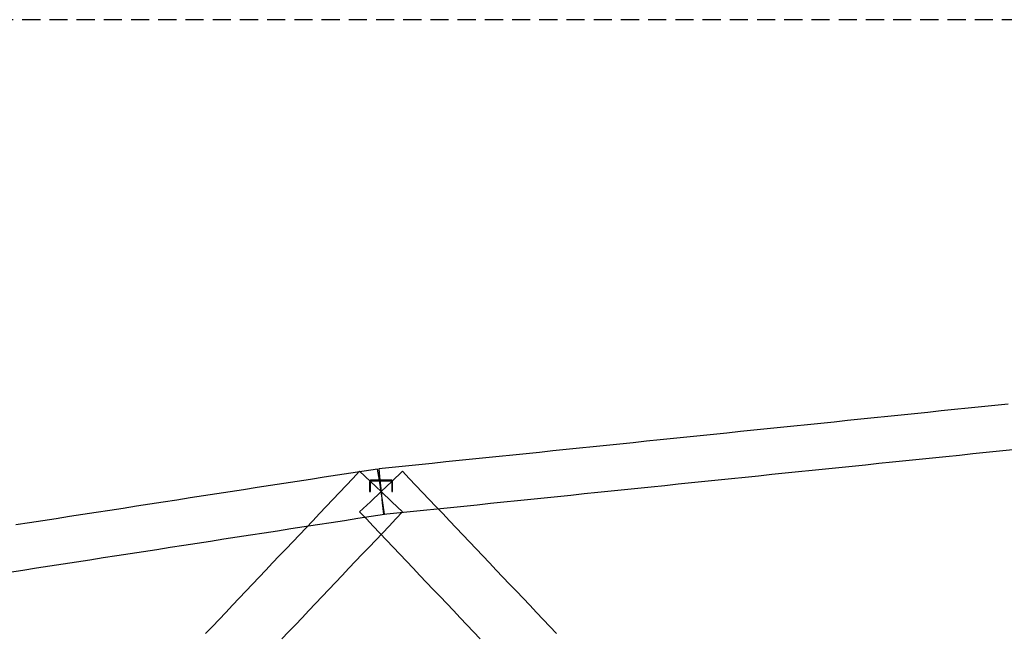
# Model space of a CAD drawing. Header units: millimetres. Extents: x -34919 to 306996, y -293018 to -145733.
# Tile 47 of 256: x -4241 to 928, y -186867 to -183648. Entities that reach past the tile are written whole.
import ezdxf

# ---------------------------------------------------------------- set-up
doc = ezdxf.new("R2010")
doc.units = ezdxf.units.MM
doc.header["$LTSCALE"] = 3
doc.linetypes.add('HIDDEN', pattern=[9.525, 6.35, -3.175])
doc.layers.add('ARF2000E0_BEARING_ROOF_KANTAVAT_KATTO', color=7, linetype='Continuous')
doc.layers.add('poziome 1', color=7, linetype='Continuous')

msp = doc.modelspace()

# ---------------------------------------------------------------- linework, layer by layer
at = {"layer": 'ARF2000E0_BEARING_ROOF_KANTAVAT_KATTO'}
for points in [[(949.01, -185667.978), (878.697, -185675.225), (808.385, -185682.472), (738.072, -185689.719), (667.76, -185696.966), (597.447, -185704.213), (527.135, -185711.459), (456.822, -185718.706), (386.51, -185725.953), (316.197, -185733.2), (245.885, -185740.447), (175.572, -185747.694), (105.26, -185754.941), (34.947, -185762.188), (-35.365, -185769.434), (-105.678, -185776.681), (-175.99, -185783.928), (-246.303, -185791.175), (-316.615, -185798.422), (-386.928, -185805.669), (-457.24, -185812.916), (-527.553, -185820.163), (-597.865, -185827.409), (-668.178, -185834.656), (-738.49, -185841.903), (-808.803, -185849.15), (-879.115, -185856.397), (-949.428, -185863.644), (-1019.74, -185870.891), (-1090.053, -185878.138), (-1160.365, -185885.384), (-1230.678, -185892.631), (-1300.99, -185899.878), (-1371.303, -185907.125), (-1441.615, -185914.372), (-1511.928, -185921.619), (-1582.24, -185928.866), (-1652.553, -185936.113), (-1722.865, -185943.359), (-1793.178, -185950.606), (-1863.49, -185957.853), (-1933.803, -185965.1), (-2004.115, -185972.347), (-2074.428, -185979.594), (-2144.74, -185986.841), (-2215.053, -185994.088), (-2285.365, -186001.334), (-2355.678, -186008.581), (-2349.526, -186068.265), (-2343.375, -186127.949), (-2337.224, -186187.633), (-2331.072, -186247.317), (-2260.76, -186240.07), (-2190.447, -186232.823), (-2120.135, -186225.576), (-2049.822, -186218.329), (-1979.51, -186211.082), (-1909.197, -186203.835), (-1838.885, -186196.589), (-1768.572, -186189.342), (-1698.26, -186182.095), (-1627.947, -186174.848), (-1557.635, -186167.601), (-1487.322, -186160.354), (-1417.01, -186153.107), (-1346.697, -186145.86), (-1276.385, -186138.614), (-1206.072, -186131.367), (-1135.76, -186124.12), (-1065.447, -186116.873), (-995.135, -186109.626), (-924.822, -186102.379), (-854.51, -186095.132), (-784.197, -186087.885), (-713.885, -186080.639), (-643.572, -186073.392), (-573.26, -186066.145), (-502.947, -186058.898), (-432.635, -186051.651), (-362.322, -186044.404), (-292.01, -186037.157), (-221.697, -186029.91), (-151.385, -186022.664), (-81.072, -186015.417), (-10.76, -186008.17), (59.553, -186000.923), (129.865, -185993.676), (200.178, -185986.429), (270.49, -185979.182), (340.803, -185971.935), (411.115, -185964.689), (481.428, -185957.442), (551.74, -185950.195), (622.053, -185942.948), (692.365, -185935.701), (762.678, -185928.454), (832.99, -185921.207), (903.303, -185913.96), (973.615, -185906.714)], [(-2325.046, -186246.541), (-2334.21, -186187.245), (-2343.375, -186127.949), (-2352.539, -186068.653), (-2361.704, -186009.357), (-2432.016, -186020.224), (-2502.329, -186031.091), (-2572.641, -186041.959), (-2642.954, -186052.826), (-2713.266, -186063.693), (-2783.579, -186074.56), (-2853.891, -186085.427), (-2924.204, -186096.295), (-2994.516, -186107.162), (-3064.829, -186118.029), (-3135.141, -186128.896), (-3205.454, -186139.763), (-3275.766, -186150.63), (-3346.079, -186161.498), (-3416.391, -186172.365), (-3486.704, -186183.232), (-3557.016, -186194.099), (-3627.329, -186204.966), (-3697.641, -186215.834), (-3767.954, -186226.701), (-3838.266, -186237.568), (-3908.579, -186248.435), (-3978.891, -186259.302), (-4049.204, -186270.17), (-4119.516, -186281.037), (-4189.829, -186291.904), (-4260.141, -186302.771)], [(-2230.924, -186234.625), (-2287.15, -186181.287), (-2343.375, -186127.949), (-2399.6, -186074.611), (-2455.826, -186021.273), (-2490.982, -186058.332), (-2526.138, -186095.392), (-2561.295, -186132.451), (-2596.451, -186169.51), (-2631.607, -186206.57), (-2666.763, -186243.629), (-2701.92, -186280.688), (-2737.076, -186317.748), (-2772.232, -186354.807), (-2807.388, -186391.867), (-2842.545, -186428.926), (-2877.701, -186465.985), (-2912.857, -186503.045), (-2948.013, -186540.104), (-2983.17, -186577.163), (-3018.326, -186614.223), (-3053.482, -186651.282), (-3088.638, -186688.342), (-3123.795, -186725.401), (-3158.951, -186762.46), (-3194.107, -186799.52), (-3229.263, -186836.579), (-3264.42, -186873.638)], [(-1422.33, -186873.638), (-1457.487, -186836.579), (-1492.643, -186799.52), (-1527.799, -186762.46), (-1562.955, -186725.401), (-1598.112, -186688.342), (-1633.268, -186651.282), (-1668.424, -186614.223), (-1703.58, -186577.163), (-1738.737, -186540.104), (-1773.893, -186503.045), (-1809.049, -186465.985), (-1844.205, -186428.926), (-1879.362, -186391.867), (-1914.518, -186354.807), (-1949.674, -186317.748), (-1984.83, -186280.688), (-2019.987, -186243.629), (-2055.143, -186206.57), (-2090.299, -186169.51), (-2125.455, -186132.451), (-2160.612, -186095.392), (-2195.768, -186058.332), (-2230.924, -186021.273), (-2287.15, -186074.611), (-2343.375, -186127.949), (-2399.6, -186181.287), (-2455.826, -186234.625), (-2420.67, -186271.684), (-2385.513, -186308.744), (-2350.357, -186345.803), (-2315.201, -186382.863), (-2280.045, -186419.922), (-2244.888, -186456.981), (-2209.732, -186494.041), (-2174.576, -186531.1), (-2139.42, -186568.159), (-2104.263, -186605.219), (-2069.107, -186642.278), (-2033.951, -186679.338), (-1998.795, -186716.397), (-1963.638, -186753.456), (-1928.482, -186790.516), (-1893.326, -186827.575), (-1858.17, -186864.634), (-1823.013, -186901.694)], [(-2403.375, -186075.787), (-2403.375, -186127.949), (-2399.375, -186127.949), (-2399.375, -186075.787), (-2399.374, -186075.689), (-2399.37, -186075.59), (-2399.364, -186075.492), (-2399.356, -186075.394), (-2399.345, -186075.296), (-2399.332, -186075.199), (-2399.316, -186075.102), (-2399.298, -186075.005), (-2399.278, -186074.909), (-2399.255, -186074.814), (-2399.23, -186074.719), (-2399.203, -186074.624), (-2399.174, -186074.53), (-2399.142, -186074.437), (-2399.108, -186074.345), (-2399.071, -186074.253), (-2399.032, -186074.163), (-2398.992, -186074.073), (-2398.949, -186073.985), (-2398.903, -186073.897), (-2398.856, -186073.811), (-2398.807, -186073.726), (-2398.756, -186073.642), (-2398.702, -186073.56), (-2398.647, -186073.479), (-2398.589, -186073.399), (-2398.53, -186073.321), (-2398.469, -186073.244), (-2398.406, -186073.169), (-2398.341, -186073.095), (-2398.274, -186073.023), (-2398.205, -186072.952), (-2398.135, -186072.883), (-2398.063, -186072.816), (-2397.989, -186072.75), (-2397.914, -186072.687), (-2397.838, -186072.625), (-2397.759, -186072.566), (-2397.68, -186072.508), (-2397.599, -186072.452), (-2397.517, -186072.399), (-2397.433, -186072.347), (-2397.349, -186072.297), (-2397.263, -186072.25), (-2397.176, -186072.204), (-2397.087, -186072.161), (-2396.998, -186072.12), (-2396.907, -186072.081), (-2396.816, -186072.044), (-2396.723, -186072.01), (-2396.631, -186071.978), (-2396.537, -186071.948), (-2396.443, -186071.92), (-2396.348, -186071.895), (-2396.252, -186071.872), (-2396.156, -186071.852), (-2396.06, -186071.834), (-2395.963, -186071.818), (-2395.866, -186071.805), (-2395.768, -186071.794), (-2395.67, -186071.786), (-2395.572, -186071.78), (-2395.473, -186071.776), (-2395.375, -186071.775), (-2343.375, -186071.775), (-2291.375, -186071.775), (-2291.276, -186071.776), (-2291.178, -186071.78), (-2291.08, -186071.786), (-2290.982, -186071.794), (-2290.884, -186071.805), (-2290.787, -186071.818), (-2290.69, -186071.834), (-2290.593, -186071.852), (-2290.497, -186071.873), (-2290.402, -186071.895), (-2290.307, -186071.921), (-2290.212, -186071.948), (-2290.118, -186071.978), (-2290.025, -186072.01), (-2289.933, -186072.044), (-2289.842, -186072.081), (-2289.751, -186072.12), (-2289.662, -186072.161), (-2289.573, -186072.205), (-2289.486, -186072.25), (-2289.4, -186072.298), (-2289.315, -186072.347), (-2289.232, -186072.399), (-2289.15, -186072.453), (-2289.069, -186072.509), (-2288.99, -186072.566), (-2288.912, -186072.626), (-2288.835, -186072.688), (-2288.76, -186072.751), (-2288.686, -186072.816), (-2288.614, -186072.884), (-2288.544, -186072.953), (-2288.475, -186073.023), (-2288.408, -186073.096), (-2288.343, -186073.169), (-2288.28, -186073.245), (-2288.219, -186073.322), (-2288.16, -186073.4), (-2288.103, -186073.48), (-2288.047, -186073.561), (-2287.994, -186073.643), (-2287.943, -186073.727), (-2287.893, -186073.812), (-2287.846, -186073.898), (-2287.801, -186073.985), (-2287.758, -186074.074), (-2287.717, -186074.163), (-2287.678, -186074.254), (-2287.642, -186074.346), (-2287.608, -186074.438), (-2287.576, -186074.531), (-2287.546, -186074.625), (-2287.519, -186074.719), (-2287.494, -186074.814), (-2287.472, -186074.91), (-2287.452, -186075.006), (-2287.434, -186075.102), (-2287.418, -186075.199), (-2287.405, -186075.296), (-2287.394, -186075.394), (-2287.386, -186075.492), (-2287.38, -186075.59), (-2287.376, -186075.689), (-2287.375, -186075.787), (-2287.375, -186127.949), (-2283.375, -186127.949), (-2283.375, -186075.787), (-2283.377, -186075.59), (-2283.385, -186075.394), (-2283.397, -186075.197), (-2283.413, -186075.001), (-2283.435, -186074.806), (-2283.461, -186074.611), (-2283.493, -186074.416), (-2283.528, -186074.223), (-2283.569, -186074.031), (-2283.614, -186073.839), (-2283.664, -186073.649), (-2283.718, -186073.461), (-2283.778, -186073.274), (-2283.841, -186073.088), (-2283.909, -186072.904), (-2283.982, -186072.721), (-2284.059, -186072.54), (-2284.141, -186072.361), (-2284.227, -186072.184), (-2284.317, -186072.01), (-2284.411, -186071.837), (-2284.51, -186071.667), (-2284.613, -186071.5), (-2284.72, -186071.334), (-2284.83, -186071.172), (-2284.945, -186071.012), (-2285.064, -186070.856), (-2285.186, -186070.702), (-2285.313, -186070.551), (-2285.442, -186070.403), (-2285.576, -186070.259), (-2285.713, -186070.118), (-2285.854, -186069.98), (-2285.998, -186069.846), (-2286.145, -186069.715), (-2286.295, -186069.588), (-2286.448, -186069.465), (-2286.605, -186069.345), (-2286.764, -186069.229), (-2286.926, -186069.117), (-2287.091, -186069.01), (-2287.258, -186068.906), (-2287.428, -186068.807), (-2287.6, -186068.712), (-2287.774, -186068.621), (-2287.951, -186068.535), (-2288.129, -186068.453), (-2288.31, -186068.375), (-2288.492, -186068.301), (-2288.676, -186068.233), (-2288.862, -186068.168), (-2289.049, -186068.109), (-2289.238, -186068.054), (-2289.428, -186068.004), (-2289.619, -186067.958), (-2289.812, -186067.917), (-2290.005, -186067.881), (-2290.199, -186067.849), (-2290.394, -186067.823), (-2290.59, -186067.801), (-2290.785, -186067.784), (-2290.982, -186067.772), (-2291.178, -186067.765), (-2291.375, -186067.762), (-2343.375, -186067.762), (-2395.375, -186067.762), (-2395.572, -186067.765), (-2395.768, -186067.772), (-2395.964, -186067.784), (-2396.16, -186067.801), (-2396.355, -186067.823), (-2396.55, -186067.849), (-2396.744, -186067.881), (-2396.938, -186067.917), (-2397.13, -186067.958), (-2397.321, -186068.003), (-2397.511, -186068.054), (-2397.7, -186068.109), (-2397.887, -186068.168), (-2398.073, -186068.233), (-2398.257, -186068.301), (-2398.44, -186068.375), (-2398.621, -186068.452), (-2398.799, -186068.535), (-2398.976, -186068.621), (-2399.15, -186068.712), (-2399.322, -186068.807), (-2399.492, -186068.906), (-2399.659, -186069.01), (-2399.824, -186069.118), (-2399.986, -186069.229), (-2400.145, -186069.345), (-2400.301, -186069.464), (-2400.454, -186069.587), (-2400.604, -186069.714), (-2400.751, -186069.845), (-2400.895, -186069.979), (-2401.036, -186070.117), (-2401.173, -186070.258), (-2401.307, -186070.402), (-2401.437, -186070.55), (-2401.563, -186070.701), (-2401.686, -186070.855), (-2401.804, -186071.012), (-2401.919, -186071.172), (-2402.031, -186071.335), (-2402.137, -186071.5), (-2402.24, -186071.667), (-2402.339, -186071.837), (-2402.433, -186072.01), (-2402.523, -186072.184), (-2402.609, -186072.361), (-2402.691, -186072.54), (-2402.768, -186072.721), (-2402.841, -186072.904), (-2402.909, -186073.088), (-2402.972, -186073.274), (-2403.032, -186073.461), (-2403.086, -186073.65), (-2403.136, -186073.84), (-2403.181, -186074.031), (-2403.222, -186074.224), (-2403.258, -186074.417), (-2403.289, -186074.612), (-2403.315, -186074.806), (-2403.337, -186075.002), (-2403.353, -186075.198), (-2403.365, -186075.394), (-2403.373, -186075.59), (-2403.375, -186075.787)], [(-2863.737, -186901.694), (-2828.58, -186864.634), (-2793.424, -186827.575), (-2758.268, -186790.516), (-2723.112, -186753.456), (-2687.955, -186716.397), (-2652.799, -186679.338), (-2617.643, -186642.278), (-2582.487, -186605.219), (-2547.33, -186568.159), (-2512.174, -186531.1), (-2477.018, -186494.041), (-2441.862, -186456.981), (-2406.705, -186419.922), (-2371.549, -186382.863), (-2336.393, -186345.803), (-2301.237, -186308.744), (-2266.08, -186271.684), (-2230.924, -186234.625)], [(-4293.796, -186550.822), (-4223.483, -186539.955), (-4153.171, -186529.088), (-4082.858, -186518.221), (-4012.546, -186507.353), (-3942.233, -186496.486), (-3871.921, -186485.619), (-3801.608, -186474.752), (-3731.296, -186463.885), (-3660.983, -186453.017), (-3590.671, -186442.15), (-3520.358, -186431.283), (-3450.046, -186420.416), (-3379.733, -186409.549), (-3309.421, -186398.682), (-3239.108, -186387.814), (-3168.796, -186376.947), (-3098.483, -186366.08), (-3028.171, -186355.213), (-2957.858, -186344.346), (-2887.546, -186333.478), (-2817.233, -186322.611), (-2746.921, -186311.744), (-2676.608, -186300.877), (-2606.296, -186290.01), (-2535.983, -186279.142), (-2465.671, -186268.275), (-2395.358, -186257.408), (-2325.046, -186246.541)]]:
    msp.add_lwpolyline(points, dxfattribs=at)
at = {"layer": 'poziome 1', "linetype": 'HIDDEN', "ltscale": 5}
msp.add_lwpolyline([(30729.318, -183647.981), (-7495.118, -183647.981), (-7495.118, -191038.101), (30729.318, -191038.101)], close=True, dxfattribs=at)

doc.saveas('drawing.dxf')
